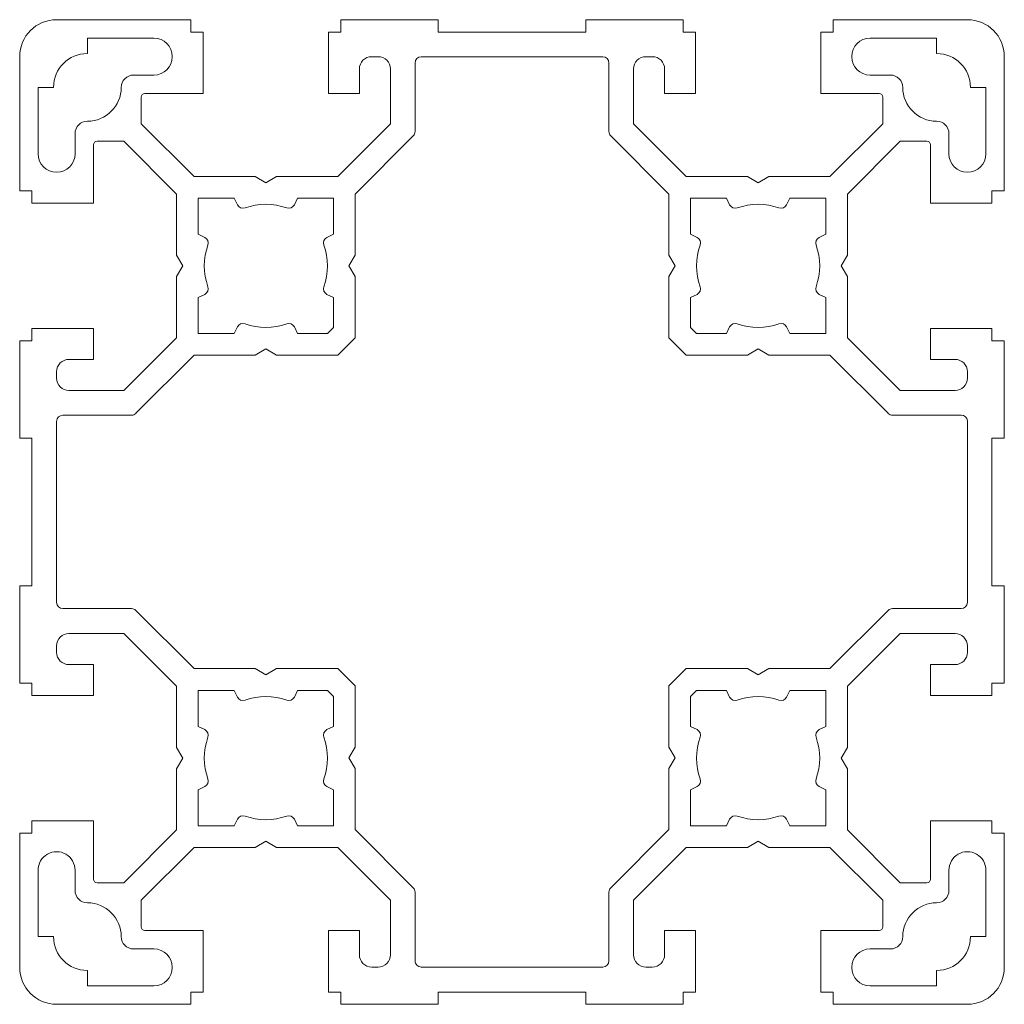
# Model space of a CAD drawing. Header units: millimetres. Extents: x 0 to 80, y 0 to 80.
import ezdxf

# ---------------------------------------------------------------- set-up
doc = ezdxf.new("R2010")
doc.units = ezdxf.units.MM

msp = doc.modelspace()

# ---------------------------------------------------------------- linework, layer by layer
at = {"color": 7, "linetype": 'Continuous', "lineweight": 15}
for p, q in [((13.9, 80), (3, 80)), ((13.9, 79), (13.9, 80)), ((26.1, 80), (26.1, 79)), ((34, 80), (26.1, 80)), ((34, 79), (34, 80)), ((46, 80), (46, 79)), ((53.9, 80), (46, 80)), ((53.9, 79), (53.9, 80)), ((66.1, 80), (66.1, 79)), ((77, 80), (66.1, 80)), ((10.9, 78.5), (5.5, 78.5)), ((5.5, 78.5), (5.5, 77.25)), ((14.9, 79), (13.9, 79)), ((14.9, 74), (14.9, 79)), ((25.1, 79), (25.1, 74)), ((26.1, 79), (25.1, 79)), ((46, 79), (34, 79)), ((54.9, 79), (53.9, 79)), ((54.9, 74), (54.9, 79)), ((65.1, 79), (65.1, 74)), ((66.1, 79), (65.1, 79)), ((74.5, 78.5), (69.1, 78.5)), ((74.5, 77.25), (74.5, 78.5)), ((0, 77), (0, 66.1)), ((28.6, 76.995), (29.125, 76.995)), ((47.375, 76.995), (32.625, 76.995)), ((50.875, 76.995), (51.4, 76.995)), ((80, 66.1), (80, 77)), ((32.125, 76.495), (32.125, 70.913)), ((47.875, 70.913), (47.875, 76.495)), ((9.25, 75.5), (10.9, 75.5)), ((27.6, 74), (27.6, 75.995)), ((30.125, 75.995), (30.125, 71.539)), ((49.875, 71.539), (49.875, 75.995)), ((52.4, 75.995), (52.4, 74)), ((69.1, 75.5), (70.75, 75.5)), ((1.5, 74.5), (1.5, 69.1)), ((2.75, 74.5), (1.5, 74.5)), ((78.5, 74.5), (77.25, 74.5)), ((78.5, 69.1), (78.5, 74.5)), ((9.875, 71.539), (9.875, 73.7)), ((10.175, 74), (14.9, 74)), ((25.1, 74), (27.6, 74)), ((52.4, 74), (54.9, 74)), ((65.1, 74), (69.825, 74)), ((70.125, 73.7), (70.125, 71.539)), ((14.164, 67.25), (9.875, 71.539)), ((30.125, 71.539), (25.836, 67.25)), ((54.164, 67.25), (49.875, 71.539)), ((70.125, 71.539), (65.836, 67.25)), ((4.5, 69.1), (4.5, 70.75)), ((31.979, 70.56), (27.25, 65.831)), ((52.75, 65.831), (48.021, 70.56)), ((75.5, 70.75), (75.5, 69.1)), ((6, 65.1), (6, 69.825)), ((6.3, 70.125), (8.461, 70.125)), ((8.461, 70.125), (12.75, 65.836)), ((67.25, 65.836), (71.539, 70.125)), ((71.539, 70.125), (73.7, 70.125)), ((74, 69.825), (74, 65.1)), ((19.134, 67.25), (14.164, 67.25)), ((20, 66.75), (19.134, 67.25)), ((20.866, 67.25), (20, 66.75)), ((25.836, 67.25), (20.866, 67.25)), ((59.134, 67.25), (54.164, 67.25)), ((60, 66.75), (59.134, 67.25)), ((60.866, 67.25), (60, 66.75)), ((65.836, 67.25), (60.866, 67.25)), ((0, 66.1), (1, 66.1)), ((1, 66.1), (1, 65.1)), ((12.75, 65.836), (12.75, 60.866)), ((27.25, 65.831), (27.25, 60.861)), ((52.75, 60.861), (52.75, 65.831)), ((67.25, 60.866), (67.25, 65.836)), ((79, 66.1), (80, 66.1)), ((79, 65.1), (79, 66.1)), ((1, 65.1), (6, 65.1)), ((17.435, 65.5), (14.5, 65.5)), ((14.5, 65.5), (14.5, 62.565)), ((17.685, 64.964), (17.435, 65.5)), ((22.565, 65.5), (22.315, 64.964)), ((25.5, 65.5), (22.565, 65.5)), ((25.5, 62.565), (25.5, 65.5)), ((57.435, 65.5), (54.5, 65.5)), ((54.5, 65.5), (54.5, 62.565)), ((57.685, 64.964), (57.435, 65.5)), ((62.565, 65.5), (62.315, 64.964)), ((65.5, 65.5), (62.565, 65.5)), ((65.5, 62.565), (65.5, 65.5)), ((74, 65.1), (79, 65.1)), ((14.5, 62.565), (15.036, 62.315)), ((24.964, 62.315), (25.5, 62.565)), ((54.5, 62.565), (55.036, 62.315)), ((64.964, 62.315), (65.5, 62.565)), ((12.75, 60.866), (13.25, 60)), ((27.25, 60.861), (26.75, 59.995)), ((53.25, 59.995), (52.75, 60.861)), ((66.75, 60), (67.25, 60.866)), ((13.25, 60), (12.75, 59.134)), ((26.75, 59.995), (27.25, 59.129)), ((52.75, 59.129), (53.25, 59.995)), ((67.25, 59.134), (66.75, 60)), ((12.75, 59.134), (12.75, 54.164)), ((27.25, 59.129), (27.25, 54.159)), ((52.75, 54.159), (52.75, 59.129)), ((67.25, 54.164), (67.25, 59.134)), ((15.036, 57.685), (14.5, 57.435)), ((25.5, 57.435), (24.964, 57.685)), ((55.036, 57.685), (54.5, 57.435)), ((65.5, 57.435), (64.964, 57.685)), ((14.5, 57.435), (14.5, 54.5)), ((25.5, 55), (25.5, 57.435)), ((54.5, 57.435), (54.5, 55)), ((65.5, 54.5), (65.5, 57.435)), ((1, 54.9), (1, 53.9)), ((6, 54.9), (1, 54.9)), ((6, 52.4), (6, 54.9)), ((14.5, 54.5), (17.435, 54.5)), ((17.435, 54.5), (17.685, 55.036)), ((22.315, 55.036), (22.565, 54.5)), ((22.565, 54.5), (25, 54.5)), ((25, 54.5), (25.5, 55)), ((54.5, 55), (55, 54.5)), ((55, 54.5), (57.435, 54.5)), ((57.435, 54.5), (57.685, 55.036)), ((62.315, 55.036), (62.565, 54.5)), ((62.565, 54.5), (65.5, 54.5)), ((74, 54.9), (74, 52.4)), ((79, 54.9), (74, 54.9)), ((79, 53.9), (79, 54.9)), ((0, 53.9), (0, 46)), ((1, 53.9), (0, 53.9)), ((12.75, 54.164), (8.461, 49.875)), ((27.25, 54.159), (25.836, 52.745)), ((54.164, 52.745), (52.75, 54.159)), ((71.539, 49.875), (67.25, 54.164)), ((80, 53.9), (79, 53.9)), ((80, 46), (80, 53.9)), ((20, 53.245), (19.134, 52.745)), ((20.866, 52.745), (20, 53.245)), ((60, 53.245), (59.134, 52.745)), ((60.866, 52.745), (60, 53.245)), ((4, 52.4), (6, 52.4)), ((14.164, 52.745), (9.436, 48.017)), ((19.134, 52.745), (14.164, 52.745)), ((25.836, 52.745), (20.866, 52.745)), ((59.134, 52.745), (54.164, 52.745)), ((65.837, 52.745), (60.866, 52.745)), ((70.566, 48.017), (65.837, 52.745)), ((74, 52.4), (76, 52.4)), ((3, 50.875), (3, 51.4)), ((77, 51.4), (77, 50.875)), ((8.461, 49.875), (4, 49.875)), ((76, 49.875), (71.539, 49.875)), ((3, 47.366), (3, 32.655)), ((9.082, 47.866), (3.5, 47.866)), ((76.501, 47.87), (70.919, 47.87)), ((77, 32.655), (77, 47.405)), ((0, 46), (1, 46)), ((1, 46), (1, 34)), ((79, 46), (80, 46)), ((79, 34), (79, 46)), ((0, 34), (0, 26.1)), ((1, 34), (0, 34)), ((80, 34), (79, 34)), ((80, 26.1), (80, 34)), ((3.5, 32.155), (9.082, 32.155)), ((9.436, 32.008), (14.164, 27.28)), ((65.836, 27.28), (70.564, 32.008)), ((70.918, 32.155), (76.5, 32.155)), ((4, 30.125), (8.461, 30.125)), ((8.461, 30.125), (12.75, 25.836)), ((67.25, 25.836), (71.539, 30.125)), ((71.539, 30.125), (76, 30.125)), ((3, 28.6), (3, 29.125)), ((77, 29.125), (77, 28.6)), ((6, 27.6), (4, 27.6)), ((6, 25.1), (6, 27.6)), ((14.164, 27.28), (19.134, 27.28)), ((19.134, 27.28), (20, 26.78)), ((20, 26.78), (20.866, 27.28)), ((20.866, 27.28), (25.836, 27.28)), ((25.836, 27.28), (27.25, 25.865)), ((52.75, 25.865), (54.164, 27.28)), ((54.164, 27.28), (59.134, 27.28)), ((59.134, 27.28), (60, 26.78)), ((60, 26.78), (60.866, 27.28)), ((60.866, 27.28), (65.836, 27.28)), ((74, 27.6), (74, 25.1)), ((76, 27.6), (74, 27.6)), ((0, 26.1), (1, 26.1)), ((1, 26.1), (1, 25.1)), ((12.75, 25.836), (12.75, 20.866)), ((27.25, 25.865), (27.25, 20.896)), ((52.75, 20.896), (52.75, 25.865)), ((67.25, 20.866), (67.25, 25.836)), ((79, 26.1), (80, 26.1)), ((79, 25.1), (79, 26.1)), ((1, 25.1), (6, 25.1)), ((17.435, 25.5), (14.5, 25.5)), ((14.5, 25.5), (14.5, 22.565)), ((17.685, 24.964), (17.435, 25.5)), ((22.565, 25.5), (22.315, 24.964)), ((25, 25.5), (22.565, 25.5)), ((25.5, 25), (25, 25.5)), ((25.5, 22.565), (25.5, 25)), ((55, 25.5), (54.5, 25)), ((54.5, 25), (54.5, 22.565)), ((57.435, 25.5), (55, 25.5)), ((57.685, 24.964), (57.435, 25.5)), ((62.565, 25.5), (62.315, 24.964)), ((65.5, 25.5), (62.565, 25.5)), ((65.5, 22.565), (65.5, 25.5)), ((74, 25.1), (79, 25.1)), ((14.5, 22.565), (15.036, 22.315)), ((24.964, 22.315), (25.5, 22.565)), ((54.5, 22.565), (55.036, 22.315)), ((64.964, 22.315), (65.5, 22.565)), ((12.75, 20.866), (13.25, 20)), ((27.25, 20.896), (26.75, 20.03)), ((53.25, 20.03), (52.75, 20.896)), ((66.75, 20), (67.25, 20.866)), ((26.75, 20.03), (27.25, 19.164)), ((52.75, 19.164), (53.25, 20.03)), ((67.25, 19.134), (66.75, 20)), ((13.25, 20), (12.75, 19.134)), ((12.75, 19.134), (12.75, 14.164)), ((27.25, 19.164), (27.25, 14.194)), ((52.75, 14.194), (52.75, 19.164)), ((67.25, 14.164), (67.25, 19.134)), ((15.036, 17.685), (14.5, 17.435)), ((25.5, 17.435), (24.964, 17.685)), ((55.036, 17.685), (54.5, 17.435)), ((65.5, 17.435), (64.964, 17.685)), ((14.5, 17.435), (14.5, 14.5)), ((25.5, 14.5), (25.5, 17.435)), ((54.5, 17.435), (54.5, 14.5)), ((65.5, 14.5), (65.5, 17.435)), ((1, 14.9), (1, 13.9)), ((6, 14.9), (1, 14.9)), ((6, 10.175), (6, 14.9)), ((14.5, 14.5), (17.435, 14.5)), ((17.435, 14.5), (17.685, 15.036)), ((22.315, 15.036), (22.565, 14.5)), ((22.565, 14.5), (25.5, 14.5)), ((54.5, 14.5), (57.435, 14.5)), ((57.435, 14.5), (57.685, 15.036)), ((62.315, 15.036), (62.565, 14.5)), ((62.565, 14.5), (65.5, 14.5)), ((74, 14.9), (74, 10.175)), ((79, 14.9), (74, 14.9)), ((79, 13.9), (79, 14.9)), ((0, 13.9), (0, 3)), ((1, 13.9), (0, 13.9)), ((12.75, 14.164), (8.461, 9.875)), ((27.25, 14.194), (31.979, 9.465)), ((48.021, 9.465), (52.75, 14.194)), ((71.539, 9.875), (67.25, 14.164)), ((80, 13.9), (79, 13.9)), ((80, 3), (80, 13.9)), ((19.134, 12.75), (20, 13.25)), ((20, 13.25), (20.866, 12.75)), ((59.134, 12.75), (60, 13.25)), ((60, 13.25), (60.866, 12.75)), ((9.875, 8.461), (14.164, 12.75)), ((14.164, 12.75), (19.134, 12.75)), ((20.866, 12.75), (25.836, 12.75)), ((25.836, 12.75), (30.125, 8.461)), ((49.875, 8.461), (54.164, 12.75)), ((54.164, 12.75), (59.134, 12.75)), ((60.866, 12.75), (65.836, 12.75)), ((65.836, 12.75), (70.125, 8.461)), ((1.5, 10.9), (1.5, 5.5)), ((4.5, 9.25), (4.5, 10.9)), ((75.5, 10.9), (75.5, 9.25)), ((78.5, 5.5), (78.5, 10.9)), ((8.461, 9.875), (6.3, 9.875)), ((73.7, 9.875), (71.539, 9.875)), ((32.125, 9.112), (32.125, 3.53)), ((47.875, 3.53), (47.875, 9.112)), ((9.875, 6.3), (9.875, 8.461)), ((30.125, 8.461), (30.125, 4.03)), ((49.875, 4.03), (49.875, 8.461)), ((70.125, 8.461), (70.125, 6.3)), ((14.9, 6), (10.175, 6)), ((14.9, 1), (14.9, 6)), ((25.1, 6), (25.1, 1)), ((27.6, 6), (25.1, 6)), ((27.6, 4.03), (27.6, 6)), ((52.4, 6), (52.4, 4.03)), ((54.9, 6), (52.4, 6)), ((54.9, 1), (54.9, 6)), ((65.1, 6), (65.1, 1)), ((69.825, 6), (65.1, 6)), ((1.5, 5.5), (2.75, 5.5)), ((77.25, 5.5), (78.5, 5.5)), ((10.9, 4.5), (9.25, 4.5)), ((70.75, 4.5), (69.1, 4.5)), ((5.5, 2.75), (5.5, 1.5)), ((29.125, 3.03), (28.6, 3.03)), ((32.625, 3.03), (47.375, 3.03)), ((51.4, 3.03), (50.875, 3.03)), ((74.5, 1.5), (74.5, 2.75)), ((5.5, 1.5), (10.9, 1.5)), ((13.9, 1), (14.9, 1)), ((13.9, 0), (13.9, 1)), ((25.1, 1), (26.1, 1)), ((26.1, 1), (26.1, 0)), ((34, 1), (46, 1)), ((34, 0), (34, 1)), ((46, 1), (46, 0)), ((53.9, 1), (54.9, 1)), ((53.9, 0), (53.9, 1)), ((65.1, 1), (66.1, 1)), ((66.1, 1), (66.1, 0)), ((69.1, 1.5), (74.5, 1.5)), ((2.992, 0), (13.9, 0)), ((26.1, 0), (34, 0)), ((46, 0), (53.9, 0)), ((66.1, 0), (77, 0))]:
    msp.add_line(p, q, dxfattribs=at)
for centre, radius, start, end in [((3, 77), 3, 90, 180), ((77, 77), 3, 0, 90), ((10.9, 77), 1.5, 270, 90), ((69.1, 77), 1.5, 90, 270), ((5.5, 74.5), 2.75, 90, 180), ((28.6, 75.995), 1, 90, 180), ((29.125, 75.995), 1, 0, 90), ((32.625, 76.495), 0.5, 90, 180), ((47.375, 76.495), 0.5, 360, 90), ((50.875, 75.995), 1, 90, 180), ((51.4, 75.995), 1, 0, 90), ((74.5, 74.5), 2.75, 0, 90), ((9.25, 74.5), 1, 90, 180.00001), ((70.75, 74.5), 1, 359.99999, 90), ((5.5, 74.5), 2.75, 270, 0), ((74.5, 74.5), 2.75, 180, 270), ((10.175, 73.7), 0.3, 90, 180), ((69.825, 73.7), 0.3, 0, 90), ((5.5, 70.75), 1, 90, 180), ((74.5, 70.75), 1, 360, 90), ((31.625, 70.913), 0.5, 314.99997, 0), ((48.375, 70.913), 0.5, 180, 224.99989), ((6.3, 69.825), 0.3, 90.00309, 179.99998), ((73.7, 69.825), 0.3, 0, 90), ((3, 69.1), 1.5, 180, 0), ((77, 69.1), 1.5, 180, 0), ((18.138, 65.175), 0.5, 205, 289.78409), ((20, 60), 5, 70.21591, 109.78409), ((21.862, 65.175), 0.5, 250.21591, 335), ((58.138, 65.175), 0.5, 205, 289.78409), ((60, 60), 5, 70.21591, 109.78409), ((61.862, 65.175), 0.5, 250.21591, 335), ((20, 60), 5, 160.21591, 199.78409), ((14.825, 61.862), 0.5, 340.21591, 65), ((25.175, 61.862), 0.5, 115, 199.78409), ((20, 60), 5, 340.21591, 19.78409), ((60, 60), 5, 160.21591, 199.78409), ((54.825, 61.862), 0.5, 340.21591, 65), ((65.175, 61.862), 0.5, 115, 199.78409), ((60, 60), 5, 340.21591, 19.78409), ((14.825, 58.138), 0.5, 295, 19.78409), ((25.175, 58.138), 0.5, 160.21591, 245), ((54.825, 58.138), 0.5, 295, 19.78409), ((65.175, 58.138), 0.5, 160.21591, 245), ((18.138, 54.825), 0.5, 70.21591, 155), ((20, 60), 5, 250.21591, 289.78409), ((21.862, 54.825), 0.5, 25, 109.78409), ((58.138, 54.825), 0.5, 70.21591, 155), ((60, 60), 5, 250.21591, 289.78409), ((61.862, 54.825), 0.5, 25, 109.78409), ((4, 51.4), 1, 90, 180), ((76, 51.4), 1, 0, 90), ((4, 50.875), 1, 180, 270), ((76, 50.875), 1, 270, 0), ((9.077, 48.365), 0.5, 270.53992, 315.76914), ((70.919, 48.37), 0.5, 225.00147, 269.99996), ((3.5, 47.366), 0.5, 90, 180), ((76.501, 47.37), 0.5, 3.94311, 89.99996), ((3.5, 32.655), 0.5, 180, 270), ((9.082, 31.655), 0.5, 44.99912, 89.99965), ((70.918, 31.655), 0.5, 90, 135), ((76.5, 32.655), 0.5, 270, 360), ((4, 29.125), 1, 90, 180), ((76, 29.125), 1, 359.99981, 90), ((4, 28.6), 1, 180, 270), ((76, 28.6), 1, 270, 359.99981), ((18.138, 25.175), 0.5, 205.00003, 289.78412), ((20, 20), 5, 70.21594, 109.78412), ((21.862, 25.175), 0.5, 250.21594, 335.00003), ((58.138, 25.175), 0.5, 205.00003, 289.78412), ((60, 20), 5, 70.21594, 109.78412), ((61.862, 25.175), 0.5, 250.21594, 335.00003), ((20, 20), 5, 160.21594, 199.78412), ((14.825, 21.862), 0.5, 340.21594, 65.00003), ((25.175, 21.862), 0.5, 115.00003, 199.78412), ((20, 20), 5, 340.21594, 19.78412), ((60, 20), 5, 160.21594, 199.78412), ((54.825, 21.862), 0.5, 340.21594, 65.00003), ((65.175, 21.862), 0.5, 115.00003, 199.78412), ((60, 20), 5, 340.21594, 19.78412), ((14.825, 18.138), 0.5, 295.00003, 19.78412), ((25.175, 18.138), 0.5, 160.21594, 245.00003), ((54.825, 18.138), 0.5, 295.00003, 19.78412), ((65.175, 18.138), 0.5, 160.21594, 245.00003), ((18.138, 14.825), 0.5, 70.21594, 155.00003), ((20, 20), 5, 250.21594, 289.78412), ((21.862, 14.825), 0.5, 25.00003, 109.78412), ((58.138, 14.825), 0.5, 70.21594, 155.00003), ((60, 20), 5, 250.21594, 289.78412), ((61.862, 14.825), 0.5, 25.00003, 109.78412), ((3, 10.9), 1.5, 0.00003, 180.00003), ((77, 10.9), 1.5, 0.00003, 180.00003), ((6.3, 10.175), 0.3, 180, 270), ((73.7, 10.175), 0.3, 270, 0), ((5.5, 9.25), 1, 180.00003, 270.00003), ((31.625, 9.112), 0.5, 359.99996, 44.99996), ((48.375, 9.112), 0.5, 135.0001, 180), ((74.5, 9.25), 1, 270.00003, 360), ((5.5, 5.5), 2.75, 0, 90.00003), ((74.5, 5.5), 2.75, 90.00003, 180.00004), ((10.175, 6.3), 0.3, 180, 270), ((69.825, 6.3), 0.3, 270, 0), ((5.5, 5.5), 2.75, 180.00003, 270.00003), ((9.25, 5.5), 1, 180.0001, 270.00003), ((70.75, 5.5), 1, 270.00003, 0), ((74.5, 5.5), 2.75, 270.00003, 0), ((10.9, 3), 1.5, 270.00003, 90.00003), ((28.6, 4.03), 1, 180, 270), ((29.125, 4.03), 1, 270, 0), ((50.875, 4.03), 1, 180, 270), ((51.4, 4.03), 1, 270, 0), ((69.1, 3), 1.5, 90.00003, 270.00003), ((32.625, 3.53), 0.5, 179.99996, 270), ((47.375, 3.53), 0.5, 270, 360), ((3, 3), 3, 180, 269.84958), ((77, 3), 3, 270, 0)]:
    msp.add_arc(centre, radius, start, end, dxfattribs=at)

doc.saveas('drawing.dxf')
